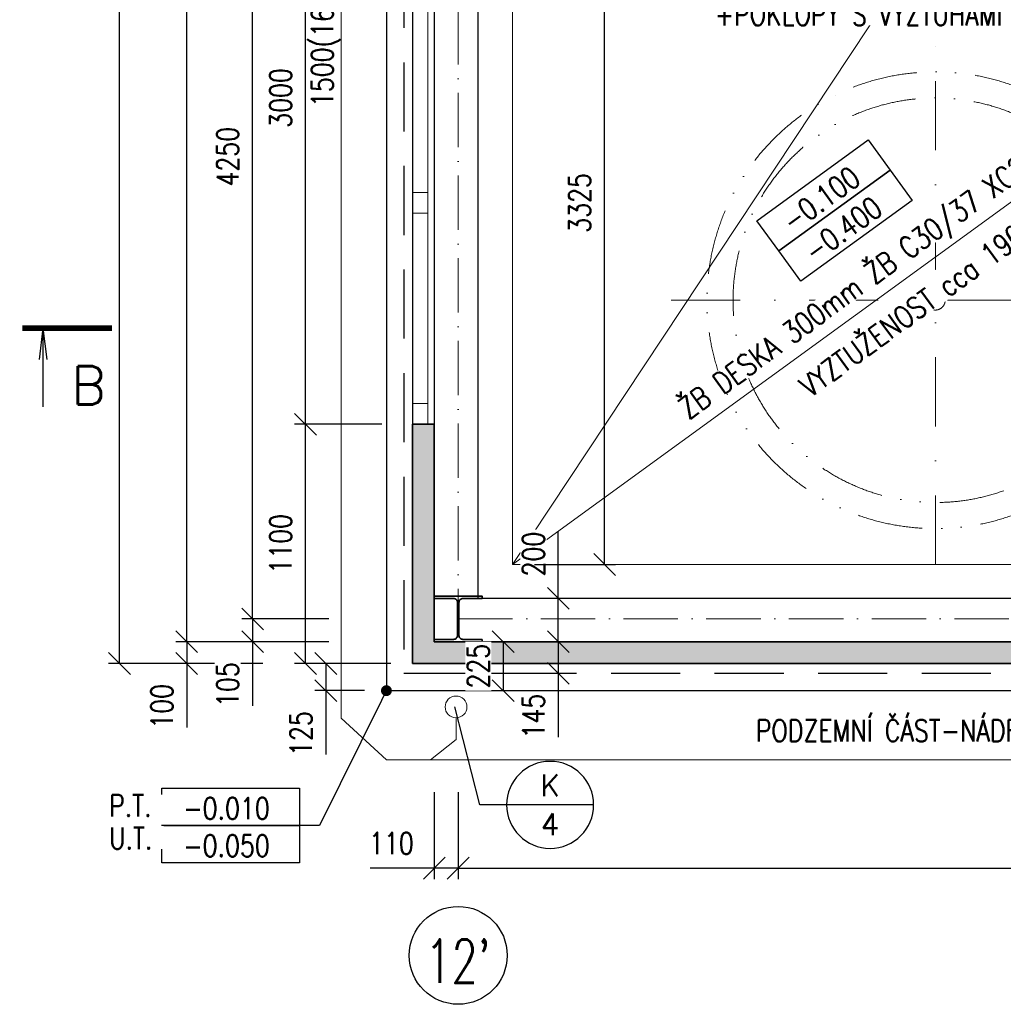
# Model space of a CAD drawing. Header units: millimetres. Extents: x -25606 to 96684, y -22894 to 47132.
# Tile 17 of 89: x 1943 to 6464, y -1064 to 3463. Entities that reach past the tile are written whole.
import ezdxf
from ezdxf import colors
from ezdxf.entities.mleader import LeaderData, LeaderLine
from ezdxf.enums import TextEntityAlignment as Align
from ezdxf.math import Vec2, Vec3

# ---------------------------------------------------------------- set-up
doc = ezdxf.new("R2010")
doc.units = ezdxf.units.MM
doc.header["$LTSCALE"] = 50
doc.set_wipeout_variables(frame=1)
for name, pattern in [('A_CARA_15', [7.6, 5, -1.3, 0, -1.3]), ('A_CARA_16', [11.4, 6, -1.8, 0, -1.8, 0, -1.8]), ('DASHDOT', [25.4, 12.7, -6.35, 0, -6.35]), ('HIDDEN', [9.525, 6.35, -3.175])]:
    doc.linetypes.add(name, pattern=pattern)
doc.layers.get('Defpoints').update_dxf_attribs({"color": 132})
for name, color, linetype, lineweight in [('AG_kanal', 8, 'G_POTR_626_PN', 13), ('CA_KOTY', 3, 'Continuous', 25), ('CA_LEHOPL', 93, 'Continuous', 35), ('CA_NEVHRA', 3, 'HIDDEN', 25), ('CA_OK35', 62, 'Continuous', 35), ('CA_OSY', 5, 'A_CARA_15', 18), ('CA_POHHRA18', 8, 'Continuous', 18), ('CA_POHHRA25', 7, 'Continuous', 25), ('CA_PSVBUB', 3, 'Continuous', 25), ('CA_SRAFY', 9, 'Continuous', 13), ('CA_TEXT25', 7, 'Continuous', 25), ('CA_TEXT5', 1, 'Continuous', 50), ('CA_TG', 9, 'A_CARA_16', 13)]:
    doc.layers.add(name, color=color, linetype=linetype, lineweight=lineweight)
doc.layers.add('CA_SUMA', color=7, linetype='Continuous')
doc.layers.add('Obrysy', color=2, linetype='Continuous')
doc.styles.add('ARIAL', font='arial.ttf')
doc.styles.add('KOT', font='ROMANS.SHX', dxfattribs={"width": 0.8})
doc.styles.add('ROMANS', font='romans.shx', dxfattribs={"width": 0.8})
doc.styles.get("Standard").update_dxf_attribs({"font": 'romans.shx'})
doc.linetypes.add('G_POTR_626_PN', pattern='A,0.5,-1,2,-6.5,[8,hpfmlin.shx,S=1,R=0,X=0,Y=0],-6.5,2,-1,0.5', length=20)
doc.dimstyles.new('A-50_(2.5)', dxfattribs={"dimscale": 50, "dimtxt": 2, "dimasz": 2, "dimexe": 1, "dimexo": 2, "dimgap": 0, "dimtad": 0, "dimdec": 0, "dimrnd": 1, "dimtxsty": 'ROMANS', "dimblk1": 'OBLIQUE', "dimblk2": 'OBLIQUE', "dimsah": 1, "dimcen": 2, "dimclrd": 256, "dimclre": 256, "dimclrt": 256, "dimadec": 1, "dimazin": 2, "dimtfac": 0.714286, "dimtdec": 0, "dimtmove": 0, "dimatfit": 3, "dimldrblk": 'DOTSMALL', "dimfxl": 7, "dimfxlon": 1, "dimtvp": 1.142857, "dimtfill": 1, "dimtolj": 1, "dimlwd": -1, "dimlwe": -1, "dimarcsym": 0})

# ---------------------------------------------------------------- blocks, each defined once
blk = doc.blocks.new('_Oblique')
at = {"color": 0, "linetype": 'ByBlock', "lineweight": -2}
blk.add_line((-0.5, -0.5), (0.5, 0.5), dxfattribs=at)
blk = doc.blocks.new('*D22')
at = {"layer": 'CA_KOTY', "transparency": 16777216}
for p, q in [((3060.9, 9313.3), (2660.9, 9313.3)), ((2710.9, 603.3), (2710.9, 9313.3)), ((3060.9, 603.3), (2660.9, 603.3))]:
    blk.add_line(p, q, dxfattribs=at)
at = {"layer": 'Defpoints', "color": 0, "transparency": 16777216}
for p in [(2710.9, 9313.3), (3848.8, 9313.3), (3848.8, 603.3)]:
    blk.add_point(p, dxfattribs=at)
at = {"layer": 'CA_KOTY', "transparency": 16777216, "xscale": 100, "yscale": 100, "zscale": 100}
for p, rotation in [((2710.9, 9313.3), 90), ((2710.9, 603.3), 270)]:
    blk.add_blockref('_Oblique', p, dxfattribs=dict(at, rotation=rotation))
at = {"layer": 'CA_KOTY', "transparency": 16777216, "insert": (2596.6, 4958.3), "char_height": 100, "attachment_point": 5, "rotation": 90, "style": 'ROMANS', "bg_fill": 3, "box_fill_scale": 1.1, "bg_fill_color": 256, "bg_fill_true_color": 13158600, "bg_fill_transparency": 0}
blk.add_mtext('\\A1;8710', dxfattribs=at)
blk = doc.blocks.new('_DotSmall')
at = {"color": 0, "linetype": 'ByBlock', "const_width": 0.5}
blk.add_lwpolyline([(-0.0625, 0, 1), (0.0625, 0, 1)], format="xyb", close=True, dxfattribs=at)
blk = doc.blocks.new('*D24')
at = {"layer": 'CA_KOTY', "transparency": 16777216}
for p, q in [((3060.9, 603.3), (2660.9, 603.3)), ((2710.9, 603.3), (2710.9, 503.3)), ((3060.9, 503.3), (2660.9, 503.3)), ((2710.9, 503.3), (2710.9, 209))]:
    blk.add_line(p, q, dxfattribs=at)
at = {"layer": 'Defpoints', "color": 0, "transparency": 16777216}
for p in [(3848.8, 603.3), (2710.9, 503.3), (3748.8, 503.3)]:
    blk.add_point(p, dxfattribs=at)
at = {"layer": 'CA_KOTY', "transparency": 16777216, "xscale": 100, "yscale": 100, "zscale": 100}
for p, rotation in [((2710.9, 603.3), 90), ((2710.9, 503.3), 270)]:
    blk.add_blockref('_Oblique', p, dxfattribs=dict(at, rotation=rotation))
at = {"layer": 'CA_KOTY', "transparency": 16777216, "insert": (2596.6, 306.1), "char_height": 100, "attachment_point": 5, "rotation": 90, "style": 'ROMANS', "bg_fill": 3, "box_fill_scale": 1.1, "bg_fill_color": 256, "bg_fill_true_color": 13158600, "bg_fill_transparency": 0}
blk.add_mtext('\\A1;100', dxfattribs=at)
blk = doc.blocks.new('*D25')
at = {"layer": 'CA_KOTY', "transparency": 16777216}
for p, q in [((2752, 9413.3), (2352, 9413.3)), ((2402, 503.3), (2402, 9413.3)), ((2752, 503.3), (2352, 503.3))]:
    blk.add_line(p, q, dxfattribs=at)
at = {"layer": 'Defpoints', "color": 0, "transparency": 16777216}
for p in [(2402, 9413.3), (3748.8, 9413.3), (3748.8, 503.3)]:
    blk.add_point(p, dxfattribs=at)
at = {"layer": 'CA_KOTY', "transparency": 16777216, "xscale": 100, "yscale": 100, "zscale": 100}
for p, rotation in [((2402, 9413.3), 90), ((2402, 503.3), 270)]:
    blk.add_blockref('_Oblique', p, dxfattribs=dict(at, rotation=rotation))
at = {"layer": 'CA_KOTY', "transparency": 16777216, "insert": (2287.7, 4958.3), "char_height": 100, "attachment_point": 5, "rotation": 90, "style": 'ROMANS', "bg_fill": 3, "box_fill_scale": 1.1, "bg_fill_color": 256, "bg_fill_true_color": 13158600, "bg_fill_transparency": 0}
blk.add_mtext('\\A1;8910', dxfattribs=at)
blk = doc.blocks.new('*D45')
at = {"layer": 'CA_KOTY', "transparency": 16777216}
for p, q in [((4419, 803.3), (4419, 1109)), ((4168.8, 803.3), (4469, 803.3)), ((4419, 603.3), (4419, 803.3)), ((4069, 603.3), (4469, 603.3))]:
    blk.add_line(p, q, dxfattribs=at)
at = {"layer": 'Defpoints', "color": 0, "transparency": 16777216}
for p in [(4068.8, 803.3), (4419, 803.3), (3848.8, 603.3)]:
    blk.add_point(p, dxfattribs=at)
at = {"layer": 'CA_KOTY', "transparency": 16777216, "xscale": 100, "yscale": 100, "zscale": 100}
for p, rotation in [((4419, 803.3), 90), ((4419, 603.3), 270)]:
    blk.add_blockref('_Oblique', p, dxfattribs=dict(at, rotation=rotation))
at = {"layer": 'CA_KOTY', "transparency": 16777216, "insert": (4304.8, 1006.1), "char_height": 100, "attachment_point": 5, "rotation": 90, "style": 'ROMANS', "bg_fill": 3, "box_fill_scale": 1.1, "bg_fill_color": 256, "bg_fill_true_color": 13158600, "bg_fill_transparency": 0}
blk.add_mtext('\\A1;200', dxfattribs=at)
blk = doc.blocks.new('*D46')
at = {"layer": 'CA_KOTY', "transparency": 16777216}
for p, q in [((4069, 603.3), (4469, 603.3)), ((4419, 603.3), (4419, 458.3)), ((4069, 458.3), (4469, 458.3)), ((4419, 458.3), (4419, 164))]:
    blk.add_line(p, q, dxfattribs=at)
at = {"layer": 'Defpoints', "color": 0, "transparency": 16777216}
for p in [(3848.8, 603.3), (3708.8, 458.3), (4419, 458.3)]:
    blk.add_point(p, dxfattribs=at)
at = {"layer": 'CA_KOTY', "transparency": 16777216, "xscale": 100, "yscale": 100, "zscale": 100}
for p, rotation in [((4419, 603.3), 90), ((4419, 458.3), 270)]:
    blk.add_blockref('_Oblique', p, dxfattribs=dict(at, rotation=rotation))
at = {"layer": 'CA_KOTY', "transparency": 16777216, "insert": (4304.8, 261.1), "char_height": 100, "attachment_point": 5, "rotation": 90, "style": 'ROMANS', "bg_fill": 3, "box_fill_scale": 1.1, "bg_fill_color": 256, "bg_fill_true_color": 13158600, "bg_fill_transparency": 0}
blk.add_mtext('\\A1;145', dxfattribs=at)
blk = doc.blocks.new('*D47')
at = {"layer": 'CA_KOTY', "transparency": 16777216}
for p, q in [((3948.8, 603.3), (4215.3, 603.3)), ((4165.3, 603.3), (4165.3, 378.3)), ((3815.3, 378.3), (4215.3, 378.3))]:
    blk.add_line(p, q, dxfattribs=at)
at = {"layer": 'Defpoints', "color": 0, "transparency": 16777216}
for p in [(3848.8, 603.3), (3628.8, 378.3), (4165.3, 378.3)]:
    blk.add_point(p, dxfattribs=at)
at = {"layer": 'CA_KOTY', "transparency": 16777216, "xscale": 100, "yscale": 100, "zscale": 100}
for p, rotation in [((4165.3, 603.3), 90), ((4165.3, 378.3), 270)]:
    blk.add_blockref('_Oblique', p, dxfattribs=dict(at, rotation=rotation))
at = {"layer": 'CA_KOTY', "transparency": 16777216, "insert": (4051, 490.8), "char_height": 100, "attachment_point": 5, "rotation": 90, "style": 'ROMANS', "bg_fill": 3, "box_fill_scale": 1.1, "bg_fill_color": 256, "bg_fill_true_color": 13158600, "bg_fill_transparency": 0}
blk.add_mtext('\\A1;225', dxfattribs=at)
blk = doc.blocks.new('*D49')
at = {"layer": 'CA_KOTY', "transparency": 16777216}
for p, q in [((3958.8, -87.9), (3958.8, -487.9)), ((9708.8, -87.9), (9708.8, -487.9)), ((3958.8, -437.9), (9708.8, -437.9))]:
    blk.add_line(p, q, dxfattribs=at)
at = {"layer": 'Defpoints', "color": 0, "transparency": 16777216}
for p in [(3958.8, 708.3), (9708.8, 708.3), (9708.8, -437.9)]:
    blk.add_point(p, dxfattribs=at)
at = {"layer": 'CA_KOTY', "transparency": 16777216, "xscale": 100, "yscale": 100, "zscale": 100, "rotation": 180}
blk.add_blockref('_Oblique', (3958.8, -437.9), dxfattribs=at)
at = {"layer": 'CA_KOTY', "transparency": 16777216, "xscale": 100, "yscale": 100, "zscale": 100}
blk.add_blockref('_Oblique', (9708.8, -437.9), dxfattribs=at)
at = {"layer": 'CA_KOTY', "transparency": 16777216, "insert": (6833.8, -323.6), "char_height": 100, "attachment_point": 5, "style": 'ROMANS', "bg_fill": 3, "box_fill_scale": 1.1, "bg_fill_color": 256, "bg_fill_true_color": 13158600, "bg_fill_transparency": 0}
blk.add_mtext('\\A1;5750', dxfattribs=at)
blk = doc.blocks.new('*D52')
at = {"layer": 'CA_KOTY', "transparency": 16777216}
for p, q in [((3848.8, -87.9), (3848.8, -487.9)), ((3958.8, -87.9), (3958.8, -487.9)), ((3848.8, -437.9), (3554.5, -437.9)), ((3958.8, -437.9), (3848.8, -437.9))]:
    blk.add_line(p, q, dxfattribs=at)
at = {"layer": 'Defpoints', "color": 0, "transparency": 16777216}
for p in [(3958.8, 708.3), (3848.8, 603.3), (3848.8, -437.9)]:
    blk.add_point(p, dxfattribs=at)
at = {"layer": 'CA_KOTY', "transparency": 16777216, "xscale": 100, "yscale": 100, "zscale": 100, "rotation": 180}
blk.add_blockref('_Oblique', (3848.8, -437.9), dxfattribs=at)
at = {"layer": 'CA_KOTY', "transparency": 16777216, "xscale": 100, "yscale": 100, "zscale": 100}
blk.add_blockref('_Oblique', (3958.8, -437.9), dxfattribs=at)
at = {"layer": 'CA_KOTY', "transparency": 16777216, "insert": (3651.6, -323.6), "char_height": 100, "attachment_point": 5, "style": 'ROMANS', "bg_fill": 3, "box_fill_scale": 1.1, "bg_fill_color": 256, "bg_fill_true_color": 13158600, "bg_fill_transparency": 0}
blk.add_mtext('\\A1;110', dxfattribs=at)
blk = doc.blocks.new('*D53')
at = {"layer": 'CA_KOTY', "transparency": 16777216}
for p, q in [((3363.7, 4958.3), (2963.7, 4958.3)), ((3013.7, 708.3), (3013.7, 4958.3)), ((3363.7, 708.3), (2963.7, 708.3))]:
    blk.add_line(p, q, dxfattribs=at)
at = {"layer": 'Defpoints', "color": 0, "transparency": 16777216}
for p in [(3013.7, 4958.3), (3958.8, 4958.3), (3958.8, 708.3)]:
    blk.add_point(p, dxfattribs=at)
at = {"layer": 'CA_KOTY', "transparency": 16777216, "xscale": 100, "yscale": 100, "zscale": 100}
for p, rotation in [((3013.7, 4958.3), 90), ((3013.7, 708.3), 270)]:
    blk.add_blockref('_Oblique', p, dxfattribs=dict(at, rotation=rotation))
at = {"layer": 'CA_KOTY', "transparency": 16777216, "insert": (2899.5, 2833.3), "char_height": 100, "attachment_point": 5, "rotation": 90, "style": 'ROMANS', "bg_fill": 3, "box_fill_scale": 1.1, "bg_fill_color": 256, "bg_fill_true_color": 13158600, "bg_fill_transparency": 0}
blk.add_mtext('\\A1;4250', dxfattribs=at)
blk = doc.blocks.new('*D56')
at = {"layer": 'CA_KOTY', "transparency": 16777216}
for p, q in [((3363.7, 708.3), (2963.7, 708.3)), ((3013.7, 708.3), (3013.7, 603.3)), ((3363.7, 603.3), (2963.7, 603.3)), ((3013.7, 603.3), (3013.7, 309))]:
    blk.add_line(p, q, dxfattribs=at)
at = {"layer": 'Defpoints', "color": 0, "transparency": 16777216}
for p in [(3958.8, 708.3), (3013.7, 603.3), (3848.8, 603.3)]:
    blk.add_point(p, dxfattribs=at)
at = {"layer": 'CA_KOTY', "transparency": 16777216, "xscale": 100, "yscale": 100, "zscale": 100}
for p, rotation in [((3013.7, 708.3), 90), ((3013.7, 603.3), 270)]:
    blk.add_blockref('_Oblique', p, dxfattribs=dict(at, rotation=rotation))
at = {"layer": 'CA_KOTY', "transparency": 16777216, "insert": (2899.5, 406.1), "char_height": 100, "attachment_point": 5, "rotation": 90, "style": 'ROMANS', "bg_fill": 3, "box_fill_scale": 1.1, "bg_fill_color": 256, "bg_fill_true_color": 13158600, "bg_fill_transparency": 0}
blk.add_mtext('\\A1;105', dxfattribs=at)
blk = doc.blocks.new('*D75')
at = {"layer": 'CA_KOTY', "transparency": 16777216}
for p, q in [((3648.8, 503.3), (3300.3, 503.3)), ((3350.3, 503.3), (3350.3, 378.3)), ((3528.8, 378.3), (3300.3, 378.3)), ((3350.3, 378.3), (3350.3, 84))]:
    blk.add_line(p, q, dxfattribs=at)
at = {"layer": 'Defpoints', "color": 0, "transparency": 16777216}
for p in [(3748.8, 503.3), (3350.3, 378.3), (3628.8, 378.3)]:
    blk.add_point(p, dxfattribs=at)
at = {"layer": 'CA_KOTY', "transparency": 16777216, "xscale": 100, "yscale": 100, "zscale": 100}
for p, rotation in [((3350.3, 503.3), 90), ((3350.3, 378.3), 270)]:
    blk.add_blockref('_Oblique', p, dxfattribs=dict(at, rotation=rotation))
at = {"layer": 'CA_KOTY', "transparency": 16777216, "insert": (3236, 181.1), "char_height": 100, "attachment_point": 5, "rotation": 90, "style": 'ROMANS', "bg_fill": 3, "box_fill_scale": 1.1, "bg_fill_color": 256, "bg_fill_true_color": 13158600, "bg_fill_transparency": 0}
blk.add_mtext('\\A1;125', dxfattribs=at)
blk = doc.blocks.new('tg')
at = {"linetype": 'DASHDOT', "ltscale": 0.5}
for p, q in [((2069.9, -15), (2069.9, 2415)), ((854.9, 1200), (3284.9, 1200))]:
    blk.add_line(p, q, dxfattribs=at)
for radius in [1050, 930, 45, 28]:
    blk.add_circle((2069.9, 1200), radius)
blk = doc.blocks.new('_Dot')
at = {"layer": 'Obrysy', "color": 0, "lineweight": -2}
blk.add_line((-0.5, 0), (-1, 0), dxfattribs=at)
at = {"layer": 'Obrysy', "color": 0, "const_width": 0.5}
blk.add_lwpolyline([(-0.25, 0, 1), (0.25, 0, 1)], format="xyb", close=True, dxfattribs=at)
blk = doc.blocks.new('R11')
at = {"color": 0, "linetype": 'ByBlock'}
for q in [(-9.55, -4.13), (-8.58, -4.13), (-9.07, -10.33)]:
    blk.add_line((-9.07, 0), q, dxfattribs=at)
at = {"color": 1, "linetype": 'ByBlock', "const_width": 0.72}
blk.add_lwpolyline([(0, 0), (-11.77, 0)], dxfattribs=at)
at = {"color": 1, "linetype": 'ByBlock'}
blk.add_attdef('1', (-5.33, -10), '', height=5, dxfattribs=at)
blk = doc.blocks.new('VYROBEK')
blk.add_line((-2, 0), (2, 0))
blk.add_circle((0, 0), 2)
for tag, p in [('ZNACKA', (0, 0.4)), ('TYP', (0, -1.4))]:
    blk.add_attdef(tag, text='', height=1).set_placement(p, align=Align.CENTER)
blk = doc.blocks.new('POL1')
blk.add_circle((0.02, 4.296), 4.5)
at = {"layer": 'CA_TEXT5', "style": 'ROMANS', "width": 0.8}
blk.add_attdef('C', text='', height=5, dxfattribs=at).set_placement((0, 4.331), align=Align.MIDDLE_CENTER)
blk = doc.blocks.new('*D262')
at = {"layer": 'CA_KOTY', "transparency": 16777216}
for p, q in [((4828.8, 4283.3), (4581.9, 4283.3)), ((4631.9, 958.3), (4631.9, 4283.3)), ((4308.8, 958.3), (4681.9, 958.3))]:
    blk.add_line(p, q, dxfattribs=at)
at = {"layer": 'Defpoints', "color": 0, "transparency": 16777216}
for p in [(4631.9, 4283.3), (4928.8, 4283.3), (4208.8, 958.3)]:
    blk.add_point(p, dxfattribs=at)
at = {"layer": 'CA_KOTY', "transparency": 16777216, "xscale": 100, "yscale": 100, "zscale": 100}
for p, rotation in [((4631.9, 4283.3), 90), ((4631.9, 958.3), 270)]:
    blk.add_blockref('_Oblique', p, dxfattribs=dict(at, rotation=rotation))
at = {"layer": 'CA_KOTY', "transparency": 16777216, "insert": (4517.6, 2620.8), "char_height": 100, "attachment_point": 5, "rotation": 90, "style": 'ROMANS', "bg_fill": 3, "box_fill_scale": 1.1, "bg_fill_color": 256, "bg_fill_true_color": 13158600, "bg_fill_transparency": 0}
blk.add_mtext('\\A1;3325', dxfattribs=at)
blk = doc.blocks.new('vk')
blk.add_lwpolyline([(-595.2, 343.8), (668.8, 343.8), (668.8, 0), (-595.2, 0)], close=True)
blk.add_wipeout([(-595.2, 343.8), (668.8, 343.8), (668.8, 0), (-595.2, 0)])
blk.add_lwpolyline([(-595.2, 343.8), (668.8, 343.8), (668.8, 0), (-595.2, 0)], close=True)
at = {"style": 'ARIAL'}
blk.add_attdef('VÝŠKOVÁ_KOTA', text='', height=200, dxfattribs=at).set_placement((-1.8, 57.4), align=Align.CENTER)
blk = doc.blocks.new('*D307')
at = {"layer": 'CA_KOTY', "transparency": 16777216}
for p, q in [((3607, 4603.3), (3207, 4603.3)), ((3257, 1603.3), (3257, 4603.3)), ((3607, 1603.3), (3207, 1603.3))]:
    blk.add_line(p, q, dxfattribs=at)
at = {"layer": 'Defpoints', "color": 0, "transparency": 16777216}
for p in [(3257, 4603.3), (3748.8, 4603.3), (3748.8, 1603.3)]:
    blk.add_point(p, dxfattribs=at)
at = {"layer": 'CA_KOTY', "transparency": 16777216, "xscale": 100, "yscale": 100, "zscale": 100}
for p, rotation in [((3257, 4603.3), 90), ((3257, 1603.3), 270)]:
    blk.add_blockref('_Oblique', p, dxfattribs=dict(at, rotation=rotation))
at = {"layer": 'CA_KOTY', "transparency": 16777216, "insert": (3142.7, 3103.3), "char_height": 100, "attachment_point": 5, "rotation": 90, "style": 'ROMANS', "bg_fill": 3, "box_fill_scale": 1.1, "bg_fill_color": 256, "bg_fill_true_color": 13158600, "bg_fill_transparency": 0}
blk.add_mtext('\\A1;3000', dxfattribs=at)
blk = doc.blocks.new('*D308')
at = {"layer": 'CA_KOTY', "transparency": 16777216}
for p, q in [((3607, 1603.3), (3207, 1603.3)), ((3257, 503.3), (3257, 1603.3)), ((3607, 503.3), (3207, 503.3))]:
    blk.add_line(p, q, dxfattribs=at)
at = {"layer": 'Defpoints', "color": 0, "transparency": 16777216}
for p in [(3257, 1603.3), (3748.8, 1603.3), (3748.8, 503.3)]:
    blk.add_point(p, dxfattribs=at)
at = {"layer": 'CA_KOTY', "transparency": 16777216, "xscale": 100, "yscale": 100, "zscale": 100}
for p, rotation in [((3257, 1603.3), 90), ((3257, 503.3), 270)]:
    blk.add_blockref('_Oblique', p, dxfattribs=dict(at, rotation=rotation))
at = {"layer": 'CA_KOTY', "transparency": 16777216, "insert": (3142.7, 1053.3), "char_height": 100, "attachment_point": 5, "rotation": 90, "style": 'ROMANS', "bg_fill": 3, "box_fill_scale": 1.1, "bg_fill_color": 256, "bg_fill_true_color": 13158600, "bg_fill_transparency": 0}
blk.add_mtext('\\A1;1100', dxfattribs=at)

msp = doc.modelspace()

# ---------------------------------------------------------------- hatches: boundary and pattern name
at = {"layer": 'CA_SRAFY'}
h = msp.add_hatch(dxfattribs=at)
h.set_pattern_fill('FP_72', color=256, scale=0.5, angle=246.422, style=0, pattern_type=2)
h.set_pattern_definition([(156.422, (15669.31, 13271.983), (-99.38447, 6e-06), [17.1605, -9.053, 45.166, -9.053, -28.0045]), (156.422, (15669.31, 13271.983), (-99.38447, 6e-06), [-80.4325, 17.1605, -10.844]), (203.578, (15669.31, 13245.96), (0.00019, -43.374485), [17.1605, -9.053, 45.166, -9.053, -28.0045]), (203.578, (15669.31, 13245.96), (0.00019, -43.374485), [-80.4325, 17.1605, -10.844]), (90, (15669.31, 13245.96), (-99.384, 4e-13), [26.0245, -17.3495]), (90, (15579.87, 13267.65), (-99.384, 4e-13), [26.0245, -17.3495]), (180, (15653.583, 13239.094), (-1e-13, -43.375), [8.2965, -91.0875]), (180, (15603.89, 13260.78), (-1e-13, -43.375), [8.2965, -91.0875]), (180, (15653.583, 13278.848), (-1e-13, -43.375), [8.2965, -91.0875]), (180, (15603.89, 13300.535), (-1e-13, -43.375), [8.2965, -91.0875])])
h.paths.add_polyline_path([(3848.16, 1603.28), (3748.91, 1603.28), (3748.91, 503.28), (3848.04, 603.28)])
h.paths.add_polyline_path([(3748.91, 4603.28), (3848.41, 4603.28), (3848.76, 9313.28), (3748.91, 9413.28)])
h = msp.add_hatch(dxfattribs=at)
h.set_pattern_fill('FP_72', color=256, scale=0.5, angle=336.422, style=0, pattern_type=2)
h.set_pattern_definition([(246.422, (11607.665, 598.163), (-6e-06, -99.38447), [17.1605, -9.053, 45.166, -9.053, -28.0045]), (246.422, (11607.665, 598.163), (-6e-06, -99.38447), [-80.4325, 17.1605, -10.844]), (293.578, (11633.69, 598.163), (43.37448, 0.00019), [17.1605, -9.053, 45.166, -9.053, -28.0045]), (293.578, (11633.69, 598.163), (43.37448, 0.00019), [-80.4325, 17.1605, -10.844]), (180, (11633.69, 598.16), (-4e-13, -99.384), [26.0245, -17.3495]), (180, (11612, 508.72), (-4e-13, -99.384), [26.0245, -17.3495]), (270, (11640.554, 582.434), (43.375, -2e-13), [8.2965, -91.0875]), (270, (11618.866, 532.742), (43.375, -2e-13), [8.2965, -91.0875]), (270, (11600.8, 582.434), (43.375, -2e-13), [8.2965, -91.0875]), (270, (11579.113, 532.743), (43.375, -2e-13), [8.2965, -91.0875])])
h.paths.add_polyline_path([(15568.76, 603.28), (3848.76, 603.28), (3748.76, 503.28), (15668.76, 503.28)])

# ---------------------------------------------------------------- linework, layer by layer
at = {"layer": 'AG_kanal', "ltscale": 0.7}
msp.add_lwpolyline([(3948.76, 253.28), (3948.76, 153.28), (3831.17, 60.15)], dxfattribs=at)
at = {"layer": 'CA_LEHOPL'}
for p, q in [((3748.76, 1603.28), (3748.76, 503.28)), ((3848.76, 1603.28), (3748.76, 1603.28)), ((3848.76, 1603.28), (3848.76, 603.28)), ((3848.76, 603.28), (15568.76, 603.28)), ((3748.76, 503.28), (15668.76, 503.28))]:
    msp.add_line(p, q, dxfattribs=at)
at = {"layer": 'CA_NEVHRA'}
msp.add_lwpolyline([(3708.76, 458.28), (15708.76, 458.28), (15708.76, 9458.28), (3708.76, 9458.28)], close=True, dxfattribs=at)
at = {"layer": 'CA_OK35'}
msp.add_lwpolyline([(4068.76, 614.28), (3980.26, 614.28, -0.4142136), (3962.26, 632.28), (3962.26, 784.28, -0.4142136), (3980.26, 802.28), (4068.76, 802.28), (4068.76, 813.28), (3848.76, 813.28), (3848.76, 802.28), (3937.26, 802.28, -0.4142136), (3955.26, 784.28), (3955.26, 632.28, -0.4142136), (3937.26, 614.28), (3848.76, 614.28), (3848.76, 603.28), (4068.76, 603.28), (4068.76, 614.28)], format="xyb", close=True, dxfattribs=at)
at = {"layer": 'CA_OSY'}
msp.add_lwpolyline([(3958.76, 708.28), (15458.76, 708.28), (15458.76, 9208.28), (3958.76, 9208.28)], close=True, dxfattribs=at)
at = {"layer": 'CA_POHHRA18'}
for p, q in [((4208.76, 958.28), (6787.48, 4853.28)), ((3818.76, 4603.28), (3818.76, 1603.28))]:
    msp.add_line(p, q, dxfattribs=at)
for points in [[(3748.76, 2573.28), (3818.76, 2573.28), (3818.76, 2668.28), (3748.76, 2668.28)], [(3748.76, 1603.28), (3818.76, 1603.28), (3818.76, 1698.28), (3748.76, 1698.28)]]:
    msp.add_lwpolyline(points, close=True, dxfattribs=at)
msp.add_circle((3948.76, 303.28), 50, dxfattribs=at)
at = {"layer": 'CA_POHHRA25'}
for p, q in [((3748.76, 4603.28), (3748.76, 1603.28)), ((3848.76, 4603.28), (3848.76, 1603.28))]:
    msp.add_line(p, q, dxfattribs=at)
msp.add_lwpolyline([(3628.76, 378.28), (15788.76, 378.28), (15788.76, 9538.28), (3628.76, 9538.28)], close=True, dxfattribs=at)
msp.add_lwpolyline([(10033.76, 9113.28), (4048.76, 9113.28), (4048.76, 803.28), (15368.76, 803.28), (15368.76, 9113.28), (12883.76, 9113.28)], dxfattribs=at)
at = {"layer": 'CA_PSVBUB'}
msp.add_lwpolyline([(4181.24, -146.8), (4057.46, -146.8), (3943.71, 303.28)], dxfattribs=at)
at = {"layer": 'CA_SRAFY'}
msp.add_lwpolyline([(9458.76, 8958.28), (4208.76, 8958.28), (4208.76, 958.28), (9458.76, 958.28), (9458.76, 8958.28)], dxfattribs=at)

# ---------------------------------------------------------------- block references
at = {"layer": 'CA_KOTY'}
ref = msp.add_blockref('vk', (2894.85, -241.78), dxfattribs=dict(at, xscale=0.5, yscale=0.5, zscale=0.5))
ref.add_attrib('VÝŠKOVÁ_KOTA', '-0.010', dxfattribs={"height": 100, "style": 'ROMANS', "width": 0.8}).set_placement((2893.96, -213.08), align=Align.CENTER)
ref = msp.add_blockref('POL1', (3957.94, -1053.62), dxfattribs=dict(at, xscale=50, yscale=50, zscale=50))
ref.add_attrib('C', "12'", dxfattribs={"layer": '0', "color": 1, "height": 200, "style": 'KOT', "width": 0.7}).set_placement((3957.94, -965.39), align=Align.CENTER)
at = {"layer": 'CA_PSVBUB'}
ref = msp.add_blockref('VYROBEK', (4381.24, -146.8), dxfattribs=dict(at, xscale=-100, yscale=100, zscale=100))
ref.add_attrib('ZNACKA', 'K', dxfattribs={"layer": '0', "height": 100}).set_placement((4381.24, -106.8), align=Align.CENTER)
ref.add_attrib('TYP', '4', dxfattribs={"layer": '0', "height": 100}).set_placement((4381.24, -286.8), align=Align.CENTER)
at = {"layer": 'CA_SUMA', "xscale": 35, "yscale": 35, "zscale": 35}
msp.add_blockref('R11', (2367.64, 2044.75), dxfattribs=at).add_auto_attribs({'1': 'B'})
at = {"layer": 'CA_TG'}
msp.add_blockref('tg', (4082.27, 973.28), dxfattribs=at)

# ---------------------------------------------------------------- next in the draw order: block references
at = {"layer": 'CA_KOTY'}
ref = msp.add_blockref('vk', (5673.34, 2574.91), dxfattribs=dict(at, xscale=0.5, yscale=0.5, zscale=0.5, rotation=36))
ref.add_attrib('VÝŠKOVÁ_KOTA', '-0.100', dxfattribs={"height": 100, "rotation": 36, "style": 'ROMANS', "width": 0.8}).set_placement((5655.75, 2597.6), align=Align.CENTER)
ref = msp.add_blockref('vk', (2894.85, -413.68), dxfattribs=dict(at, xscale=0.5, yscale=0.5, zscale=0.5))
ref.add_attrib('VÝŠKOVÁ_KOTA', '-0.050', dxfattribs={"height": 100, "style": 'ROMANS', "width": 0.8}).set_placement((2893.96, -384.98), align=Align.CENTER)

# ---------------------------------------------------------------- next in the draw order: block references
ref = msp.add_blockref('vk', (5774.37, 2435.86), dxfattribs=dict(at, xscale=0.5, yscale=0.5, zscale=0.5, rotation=36))
ref.add_attrib('VÝŠKOVÁ_KOTA', '-0.400', dxfattribs={"height": 100, "rotation": 36, "style": 'ROMANS', "width": 0.8}).set_placement((5756.78, 2458.55), align=Align.CENTER)

# ---------------------------------------------------------------- next in the draw order: linework, layer by layer
at = {"layer": 'AG_kanal', "ltscale": 0.7}
msp.add_lwpolyline([(15468.76, 253.28), (15468.76, 153.28), (15351.17, 60.15), (3628.76, 60.15), (3421.41, 251.66), (3421.41, 10437.57), (4637.18, 11908.74)], dxfattribs=at)
at = {"layer": 'CA_SRAFY'}
msp.add_line((4208.76, 958.28), (15208.76, 8958.28), dxfattribs=at)

# ---------------------------------------------------------------- next in the draw order: texts
at = {"layer": 'CA_KOTY', "insert": (5595.46, 1695.22), "char_height": 100, "width": 1.833200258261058e-12, "attachment_point": 7, "rotation": 36, "style": 'ROMANS', "bg_fill": 3, "box_fill_scale": 1.05, "bg_fill_color": 256, "bg_fill_transparency": 0}
msp.add_mtext('\\A1;VYZTUŽENOST cca 190kg/m{\\H0.7x;\\S3^ ;}', dxfattribs=at)

# ---------------------------------------------------------------- next in the draw order: dimensions: what is measured, and where the dimension line sits
at = {"layer": 'CA_KOTY'}
dim = msp.add_linear_dim(base=(2710.88, 9313.28), p1=(3848.76, 603.28), p2=(3848.76, 9313.28), angle=90, dimstyle='A-50_(2.5)', dxfattribs=at)
dim.commit()
dim.dimension.update_dxf_attribs({"geometry": '*D22', "text_midpoint": (2596.59, 4958.28)})

# ---------------------------------------------------------------- next in the draw order: leaders
at = {"layer": 'CA_TEXT25'}
ml = msp.add_multileader_mtext('Standard', dxfattribs=at)
ml.set_content('\\A1;LEMOVÁNÍ\\P+POKLOPY S VÝZTUHAMI', color=256, style='ROMANS')
ml.set_leader_properties()
ml.set_arrow_properties(name='DOT')
ml.build(insert=Vec2(0, 0))
ml.multileader.update_dxf_attribs({"dogleg_length": 50, "arrow_head_size": 25})
ctx = ml.context
ctx.base_point, ctx.char_height, ctx.arrow_head_size, ctx.landing_gap_size, ctx.plane_origin = Vec3(5087.7, 3636.96), 100, 25, 50, Vec3(-7731.57, -11634.96)
notes = []
notes.append((ctx, [(0, (1, 1, 0), (4991.68, 3636.96), (1, 0), 96.03, [(1, [(5106.26, 4392.36)], 0, [])])]))
ctx.mtext.insert, ctx.mtext.defined_height, ctx.mtext.line_spacing_factor, ctx.mtext.line_spacing_style, ctx.mtext.flow_direction = Vec3(5137.7, 3686.96), 1.341504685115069e-11, 0.9, 2, 5
ctx.mtext.has_bg_fill, ctx.mtext.bg_color, ctx.mtext.bg_scale_factor, ctx.mtext.bg_transparency, ctx.mtext.use_window_bg_color = 1, -1073741824, 1, 0, 1
for ctx, leaders in notes:
    for number, flags, end, landing, length, lines in leaders:
        leader = LeaderData()
        leader.index, (leader.has_last_leader_line, leader.has_dogleg_vector, leader.attachment_direction) = number, flags
        leader.last_leader_point, leader.dogleg_vector, leader.dogleg_length = Vec3(end), Vec3(landing), length
        for number, points, colour, breaks in lines:
            line = LeaderLine()
            line.index, line.vertices, line.color, line.breaks = number, Vec3.list(points), colors.encode_raw_color(colour), breaks
            leader.lines.append(line)
        ctx.leaders.append(leader)

# ---------------------------------------------------------------- next in the draw order: dimensions: what is measured, and where the dimension line sits
at = {"layer": 'CA_KOTY'}
dim = msp.add_linear_dim(base=(2710.88, 503.28), p1=(3848.76, 603.28), p2=(3748.76, 503.28), angle=90, dimstyle='A-50_(2.5)', dxfattribs=at)
dim.commit()
dim.dimension.update_dxf_attribs({"geometry": '*D24', "text_midpoint": (2596.59, 306.14)})

# ---------------------------------------------------------------- next in the draw order: dimensions: what is measured, and where the dimension line sits
for base, p1, p2, picture, middle in [((2401.98, 9413.28), (3748.76, 503.28), (3748.76, 9413.28), '*D25', (2287.69, 4958.28)), ((4419.05, 803.28), (3848.76, 603.28), (4068.76, 803.28), '*D45', (4304.76, 1006.14))]:
    dim = msp.add_linear_dim(base=base, p1=p1, p2=p2, angle=90, dimstyle='A-50_(2.5)', dxfattribs=at)
    dim.commit()
    dim.dimension.update_dxf_attribs({"geometry": picture, "text_midpoint": middle})

# ---------------------------------------------------------------- next in the draw order: dimensions: what is measured, and where the dimension line sits
dim = msp.add_linear_dim(base=(4631.93, 4283.28), p1=(4208.76, 958.28), p2=(4928.76, 4283.28), angle=90, dimstyle='A-50_(2.5)', override={"dimtmove": 1}, dxfattribs=at)
dim.commit()
dim.dimension.update_dxf_attribs({"geometry": '*D262', "text_midpoint": (4517.64, 2620.78)})
dim = msp.add_linear_dim(base=(4419.05, 458.28), p1=(3848.76, 603.28), p2=(3708.76, 458.28), angle=90, dimstyle='A-50_(2.5)', dxfattribs=at)
dim.commit()
dim.dimension.update_dxf_attribs({"geometry": '*D46', "text_midpoint": (4304.76, 261.14)})

# ---------------------------------------------------------------- next in the draw order: texts
at = {"layer": 'CA_KOTY', "insert": (5037.91, 1594.26), "char_height": 100, "width": 1.833200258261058e-12, "attachment_point": 7, "rotation": 36, "style": 'ROMANS', "bg_fill": 3, "box_fill_scale": 1.05, "bg_fill_color": 256, "bg_fill_transparency": 0}
msp.add_mtext('\\A1;ŽB DESKA 300mm ŽB C30/37 XC2, XF3, XA2', dxfattribs=at)

# ---------------------------------------------------------------- next in the draw order: dimensions: what is measured, and where the dimension line sits
at = {"layer": 'CA_KOTY'}
dim = msp.add_linear_dim(base=(4165.31, 378.28), p1=(3848.76, 603.28), p2=(3628.76, 378.28), angle=90, dimstyle='A-50_(2.5)', dxfattribs=at)
dim.commit()
dim.dimension.update_dxf_attribs({"geometry": '*D47', "text_midpoint": (4051.02, 490.78)})

# ---------------------------------------------------------------- next in the draw order: dimensions: what is measured, and where the dimension line sits
dim = msp.add_linear_dim(base=(9708.76, -437.87), p1=(3958.76, 708.28), p2=(9708.76, 708.28), dimstyle='A-50_(2.5)', dxfattribs=at)
dim.commit()
dim.dimension.update_dxf_attribs({"geometry": '*D49', "text_midpoint": (6833.76, -323.58)})

# ---------------------------------------------------------------- next in the draw order: dimensions: what is measured, and where the dimension line sits
dim = msp.add_linear_dim(base=(3848.76, -437.87), p1=(3958.76, 708.28), p2=(3848.76, 603.28), dimstyle='A-50_(2.5)', dxfattribs=at)
dim.commit()
dim.dimension.update_dxf_attribs({"geometry": '*D52', "text_midpoint": (3651.61, -323.58)})

# ---------------------------------------------------------------- next in the draw order: leaders
at = {"layer": 'CA_TEXT25'}
ml = msp.add_multileader_mtext('Standard', dxfattribs=at)
ml.set_content('\\A1;PODZEMNÍ ČÁST-NÁDRŽ NA PRACÍ VODU', color=256, style='ROMANS')
ml.set_leader_properties()
ml.set_arrow_properties(name='DOT')
ml.build(insert=Vec2(0, 0))
ml.multileader.update_dxf_attribs({"dogleg_length": 50, "arrow_head_size": 25})
ctx = ml.context
ctx.base_point, ctx.char_height, ctx.arrow_head_size, ctx.landing_gap_size, ctx.plane_origin = Vec3(4988.45, 194.22), 100, 25, 50, Vec3(-6499.25, -15674.65)
ctx.text_align_type = 2
notes = []
notes.append((ctx, [(1, (1, 1, 0), (7653.05, 194.22), (-1, 0), 96.03, [(1, [(8189.99, 1122.86)], 0, [])])]))
ctx.mtext.insert, ctx.mtext.defined_height, ctx.mtext.alignment, ctx.mtext.line_spacing_factor, ctx.mtext.line_spacing_style, ctx.mtext.flow_direction = Vec3(7507.02, 244.22), 1.341504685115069e-11, 3, 0.9, 2, 5
ctx.mtext.has_bg_fill, ctx.mtext.bg_color, ctx.mtext.bg_scale_factor, ctx.mtext.bg_transparency, ctx.mtext.use_window_bg_color = 1, -1073741824, 1, 0, 1
for ctx, leaders in notes:
    for number, flags, end, landing, length, lines in leaders:
        leader = LeaderData()
        leader.index, (leader.has_last_leader_line, leader.has_dogleg_vector, leader.attachment_direction) = number, flags
        leader.last_leader_point, leader.dogleg_vector, leader.dogleg_length = Vec3(end), Vec3(landing), length
        for number, points, colour, breaks in lines:
            line = LeaderLine()
            line.index, line.vertices, line.color, line.breaks = number, Vec3.list(points), colors.encode_raw_color(colour), breaks
            leader.lines.append(line)
        ctx.leaders.append(leader)

# ---------------------------------------------------------------- next in the draw order: dimensions: what is measured, and where the dimension line sits
at = {"layer": 'CA_KOTY'}
dim = msp.add_linear_dim(base=(3013.74, 4958.28), p1=(3958.76, 708.28), p2=(3958.76, 4958.28), angle=90, dimstyle='A-50_(2.5)', dxfattribs=at)
dim.commit()
dim.dimension.update_dxf_attribs({"geometry": '*D53', "text_midpoint": (2899.45, 2833.28)})

# ---------------------------------------------------------------- next in the draw order: dimensions: what is measured, and where the dimension line sits
for base, p1, p2, picture, middle in [((3256.97, 4603.28), (3748.76, 1603.28), (3748.76, 4603.28), '*D307', (3142.69, 3103.28)), ((3013.74, 603.28), (3958.76, 708.28), (3848.76, 603.28), '*D56', (2899.45, 406.14))]:
    dim = msp.add_linear_dim(base=base, p1=p1, p2=p2, angle=90, dimstyle='A-50_(2.5)', dxfattribs=at)
    dim.commit()
    dim.dimension.update_dxf_attribs({"geometry": picture, "text_midpoint": middle})

# ---------------------------------------------------------------- next in the draw order: texts
at = {"layer": 'CA_KOTY', "insert": (3284.11, 3383.77), "char_height": 100, "width": 1.833200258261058e-12, "attachment_point": 2, "rotation": 90, "style": 'ROMANS', "bg_fill": 3, "box_fill_scale": 1.05, "bg_fill_color": 256, "bg_fill_transparency": 0}
msp.add_mtext('\\A1;1500(1660)', dxfattribs=at)

# ---------------------------------------------------------------- next in the draw order: dimensions: what is measured, and where the dimension line sits
at = {"layer": 'CA_KOTY'}
dim = msp.add_linear_dim(base=(3350.26, 378.28), p1=(3748.76, 503.28), p2=(3628.76, 378.28), angle=90, dimstyle='A-50_(2.5)', dxfattribs=at)
dim.commit()
dim.dimension.update_dxf_attribs({"geometry": '*D75', "text_midpoint": (3235.97, 181.14)})

# ---------------------------------------------------------------- next in the draw order: dimensions: what is measured, and where the dimension line sits
dim = msp.add_linear_dim(base=(3256.97, 1603.28), p1=(3748.76, 503.28), p2=(3748.76, 1603.28), angle=90, dimstyle='A-50_(2.5)', dxfattribs=at)
dim.commit()
dim.dimension.update_dxf_attribs({"geometry": '*D308', "text_midpoint": (3142.69, 1053.28)})

# ---------------------------------------------------------------- next in the draw order: leaders
at = {"layer": 'CA_TEXT25'}
ml = msp.add_multileader_mtext('Standard', dxfattribs=at)
ml.set_content('\\A1;P.T. \\PU.T.', color=256, style='ROMANS')
ml.set_leader_properties()
ml.set_arrow_properties(name='DOT')
ml.build(insert=Vec2(0, 0))
ml.multileader.update_dxf_attribs({"text_left_attachment_type": 2, "text_right_attachment_type": 2, "dogleg_length": 50, "arrow_head_size": 50})
ctx = ml.context
ctx.base_point, ctx.char_height, ctx.arrow_head_size, ctx.landing_gap_size, ctx.plane_origin = Vec3(2304.26, -241.78), 100, 50, 50, Vec3(-6155.73, -17190.86)
ctx.left_attachment, ctx.right_attachment = 2, 2
notes = []
notes.append((ctx, [(1, (1, 1, 0), (3321.93, -241.78), (-1, 0), 727.19, [(1, [(3628.76, 378.28)], 0, [])])]))
ctx.mtext.insert, ctx.mtext.defined_height, ctx.mtext.line_spacing_factor, ctx.mtext.line_spacing_style, ctx.mtext.flow_direction = Vec3(2354.26, -100.11), 5.115907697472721e-13, 0.9, 2, 5
ctx.mtext.has_bg_fill, ctx.mtext.bg_color, ctx.mtext.bg_scale_factor, ctx.mtext.bg_transparency, ctx.mtext.use_window_bg_color = 1, -1073741824, 1, 0, 1
for ctx, leaders in notes:
    for number, flags, end, landing, length, lines in leaders:
        leader = LeaderData()
        leader.index, (leader.has_last_leader_line, leader.has_dogleg_vector, leader.attachment_direction) = number, flags
        leader.last_leader_point, leader.dogleg_vector, leader.dogleg_length = Vec3(end), Vec3(landing), length
        for number, points, colour, breaks in lines:
            line = LeaderLine()
            line.index, line.vertices, line.color, line.breaks = number, Vec3.list(points), colors.encode_raw_color(colour), breaks
            leader.lines.append(line)
        ctx.leaders.append(leader)

doc.saveas('drawing.dxf')
